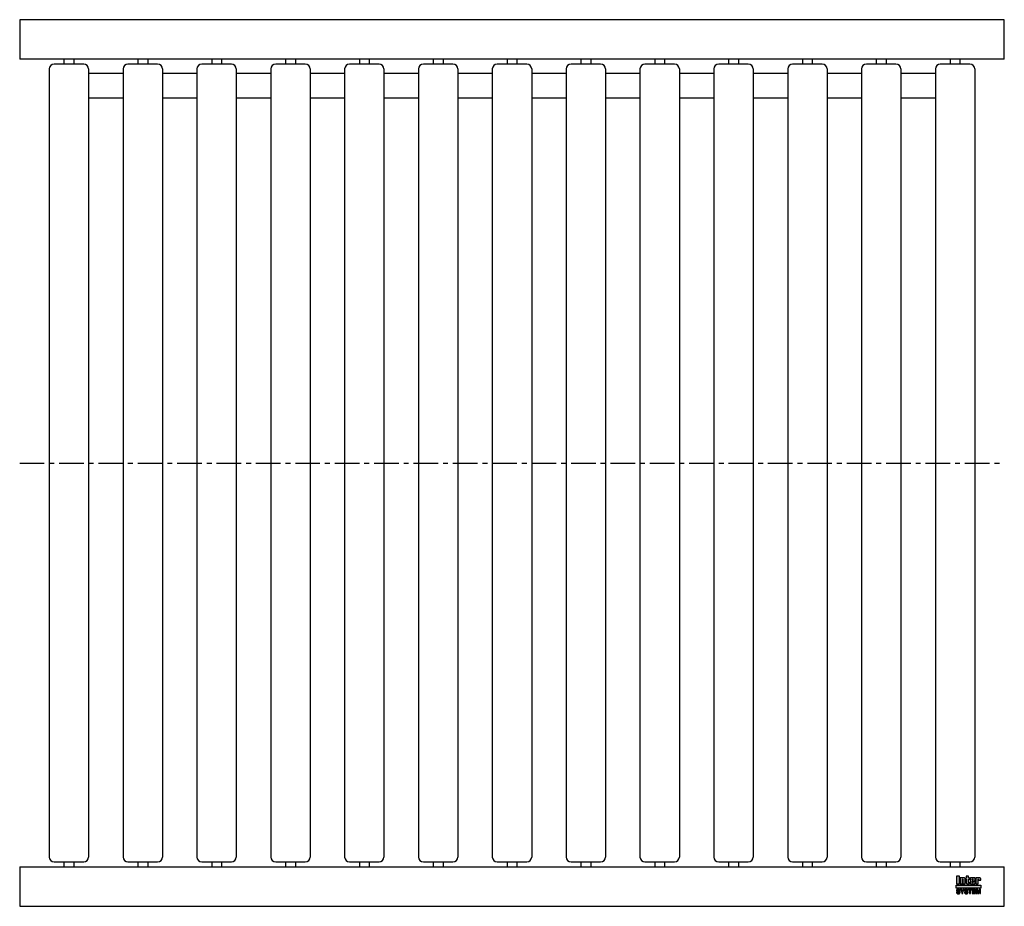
# Model space of a CAD drawing. Header units: millimetres. Extents: x 0 to 1000, y -450 to 450.
import ezdxf

# ---------------------------------------------------------------- set-up
doc = ezdxf.new("R2010")
doc.units = ezdxf.units.MM
doc.header["$LTSCALE"] = 20
doc.linetypes.add('CENTER', pattern=[2, 1.25, -0.25, 0.25, -0.25])
doc.layers.get('0').update_dxf_attribs({"linetype": 'CONTINUOUS', "lineweight": 50})
for name, color, linetype, lineweight in [('Centre Lines', 4, 'CENTER', 25), ('Frame', 1, 'CONTINUOUS', 25), ('Midi', 70, 'CONTINUOUS', 25), ('Rollers', 7, 'CONTINUOUS', 25)]:
    doc.layers.add(name, color=color, linetype=linetype, lineweight=lineweight)

# ---------------------------------------------------------------- blocks, each defined once
blk = doc.blocks.new('A$C6A8E2C3E')
at = {"layer": 'Rollers'}
for p, q in [((35, 405), (5, 405)), ((15, 410), (15, 405)), ((25, 410), (25, 405)), ((0, 400), (0, -400)), ((40, 400), (40, -400)), ((5, -405), (35, -405)), ((15, -405), (15, -410)), ((25, -405), (25, -410))]:
    blk.add_line(p, q, dxfattribs=at)
for centre, start, end in [((5, 400), 90, 180), ((35, 400), 0, 90), ((5, -400), 180, 270), ((35, -400), 270, 0)]:
    blk.add_arc(centre, 5, start, end, dxfattribs=at)

msp = doc.modelspace()

# ---------------------------------------------------------------- hatches: boundary and pattern name
at = {"layer": 'Frame'}
h = msp.add_hatch(color=254, dxfattribs=at)
h.paths.add_polyline_path([(973.3, -422.7), (973.3, -422.6), (973.4, -422.6), (973.4, -422.5), (973.4, -422.5), (973.5, -422.5), (973.6, -422.5), (973.7, -422.5), (973.7, -422.5), (973.8, -422.5), (973.8, -422.6), (973.9, -422.6), (973.9, -422.7), (973.9, -422.8), (973.9, -422.9), (973.9, -423.5), (976.1, -423.5), (976.1, -422.8), (976.1, -422.6), (976.1, -422.4), (976.1, -422.2), (976, -422), (975.9, -421.9), (975.9, -421.7), (975.8, -421.6), (975.7, -421.5), (975.6, -421.4), (975.5, -421.3), (975.4, -421.2), (975.2, -421.1), (975.1, -421.1), (974.9, -421), (974.7, -421), (974.6, -421), (974.5, -421), (974.4, -421), (974.3, -421), (974.2, -421), (974.1, -421.1), (974, -421.1), (973.9, -421.1), (973.9, -421.1), (973.8, -421.1), (973.7, -421.2), (973.6, -421.2), (973.5, -421.2), (973.5, -421.3), (973.4, -421.3), (973.3, -421.4), (973.2, -421.4), (973.2, -421), (971, -421), (971, -427.3), (973.3, -427.3), (973.3, -422.9), (973.3, -422.8)])
h.paths.add_polyline_path([(970.4, -422.5), (970.4, -422.3), (970.4, -422.1), (970.4, -421.9), (970.4, -421.8), (970.3, -421.7), (970.3, -421.5), (970.2, -421.4), (970.1, -421.3), (970, -421.3), (969.9, -421.2), (969.8, -421.1), (969.6, -421.1), (969.5, -421.1), (969.3, -421), (969.1, -421), (968.9, -421), (966.7, -421), (966.5, -421), (966.3, -421), (966.1, -421.1), (965.9, -421.1), (965.8, -421.1), (965.7, -421.2), (965.6, -421.3), (965.5, -421.3), (965.4, -421.4), (965.3, -421.5), (965.3, -421.7), (965.2, -421.8), (965.2, -421.9), (965.2, -422.1), (965.2, -422.3), (965.2, -422.5), (965.2, -425.9), (965.2, -426.1), (965.2, -426.3), (965.2, -426.4), (965.2, -426.6), (965.3, -426.7), (965.3, -426.8), (965.4, -426.9), (965.5, -427), (965.6, -427.1), (965.7, -427.1), (965.8, -427.2), (965.9, -427.2), (966.1, -427.3), (966.3, -427.3), (966.5, -427.3), (966.7, -427.3), (968.9, -427.3), (969.1, -427.3), (969.3, -427.3), (969.5, -427.3), (969.6, -427.2), (969.8, -427.2), (969.9, -427.1), (970, -427.1), (970.1, -427), (970.2, -426.9), (970.3, -426.8), (970.3, -426.7), (970.4, -426.6), (970.4, -426.4), (970.4, -426.3), (970.4, -426.1), (970.4, -425.9), (970.4, -424.8), (968.1, -424.8), (968.1, -425.6), (968.1, -425.8), (968.1, -425.8), (968.1, -425.9), (968, -426), (968, -426), (967.9, -426.1), (967.9, -426.1), (967.8, -426.1), (967.7, -426.1), (967.7, -426.1), (967.6, -426), (967.6, -426), (967.5, -425.9), (967.5, -425.8), (967.5, -425.8), (967.5, -425.6), (967.5, -424.3), (970.4, -424.3)])
h.paths.add_polyline_path([(968.1, -423.2), (967.5, -423.2), (967.5, -422.7), (967.5, -422.6), (967.5, -422.5), (967.5, -422.4), (967.5, -422.3), (967.6, -422.3), (967.6, -422.2), (967.7, -422.2), (967.8, -422.2), (967.9, -422.2), (968, -422.2), (968, -422.3), (968.1, -422.3), (968.1, -422.4), (968.1, -422.5), (968.1, -422.6), (968.1, -422.7)], flags=16)
h.paths.add_polyline_path([(963.7, -422.3), (964.6, -422.3), (964.6, -421), (963.7, -421), (963.7, -419.3), (961.4, -419.3), (961.4, -421), (960.8, -421), (960.8, -422.3), (961.4, -422.3), (961.4, -425.9), (961.4, -426.1), (961.4, -426.2), (961.4, -426.4), (961.5, -426.5), (961.5, -426.7), (961.6, -426.8), (961.6, -426.9), (961.7, -427), (961.8, -427), (961.9, -427.1), (962, -427.2), (962.2, -427.2), (962.3, -427.2), (962.5, -427.3), (962.7, -427.3), (962.9, -427.3), (964.6, -427.3), (964.6, -426.1), (964.2, -426.1), (964.1, -426.1), (964, -426.1), (963.9, -426.1), (963.8, -426), (963.8, -426), (963.7, -425.9), (963.7, -425.9), (963.7, -425.8)])
h.paths.add_polyline_path([(960.3, -422.8), (960.3, -422.6), (960.3, -422.4), (960.3, -422.2), (960.2, -422), (960.2, -421.9), (960.1, -421.7), (960, -421.6), (959.9, -421.5), (959.8, -421.4), (959.7, -421.3), (959.5, -421.2), (959.4, -421.1), (959.3, -421.1), (959.1, -421), (958.9, -421), (958.7, -421), (958.6, -421), (958.5, -421), (958.4, -421), (958.3, -421), (958.3, -421.1), (958.2, -421.1), (958.1, -421.1), (958, -421.1), (957.9, -421.1), (957.8, -421.2), (957.7, -421.2), (957.6, -421.2), (957.6, -421.3), (957.5, -421.3), (957.4, -421.4), (957.3, -421.4), (957.3, -421), (955.1, -421), (955.1, -427.3), (957.4, -427.3), (957.4, -422.9), (957.4, -422.8), (957.4, -422.7), (957.4, -422.6), (957.5, -422.6), (957.5, -422.5), (957.5, -422.5), (957.6, -422.5), (957.7, -422.5), (957.8, -422.5), (957.8, -422.5), (957.9, -422.5), (958, -422.6), (958, -422.6), (958, -422.7), (958, -422.8), (958, -422.9), (958, -427.3), (960.3, -427.3)])
h.paths.add_polyline_path([(954.4, -419.3), (951.3, -419.3), (951.3, -427.3), (954.4, -427.3)])
msp.add_hatch(color=1, dxfattribs=at).paths.add_polyline_path([(976.2, -431.6), (976.2, -428.4), (951.2, -428.4), (951.2, -431.6)])
h = msp.add_hatch(color=7, dxfattribs=at)
h.paths.add_polyline_path([(972.8, -432.7), (971.5, -432.7), (971.5, -437.1), (972.3, -437.1), (972.3, -433.4), (972.4, -433.4), (973.2, -437.1), (974.1, -437.1), (974.9, -433.4), (975, -433.4), (975, -437.1), (975.8, -437.1), (975.8, -432.7), (974.5, -432.7), (973.7, -436.2)])
h.paths.add_polyline_path([(970.8, -432.7), (967.5, -432.7), (967.5, -437.1), (970.9, -437.1), (970.9, -436.4), (968.4, -436.4), (968.4, -435.2), (970.6, -435.2), (970.6, -434.4), (968.4, -434.4), (968.4, -433.4), (970.8, -433.4)])
h.paths.add_polyline_path([(967.1, -432.7), (963.4, -432.7), (963.4, -433.4), (964.7, -433.4), (964.7, -437.1), (965.7, -437.1), (965.7, -433.4), (967.1, -433.4)])
h.paths.add_polyline_path([(962.5, -432.9), (962.3, -432.8), (962.2, -432.7), (962, -432.6), (961.8, -432.6), (961.5, -432.6), (961.3, -432.6), (961.1, -432.6), (960.9, -432.6), (960.7, -432.6), (960.6, -432.7), (960.4, -432.7), (960.3, -432.8), (960.2, -432.8), (960, -432.9), (959.9, -433), (959.9, -433.1), (959.8, -433.2), (959.7, -433.3), (959.7, -433.5), (959.6, -433.6), (959.6, -433.8), (959.6, -433.9), (959.6, -434.1), (959.6, -434.2), (959.6, -434.4), (959.7, -434.5), (959.8, -434.6), (959.8, -434.7), (959.9, -434.8), (960, -434.9), (960.1, -435), (960.2, -435), (960.3, -435.1), (960.5, -435.1), (960.6, -435.2), (960.8, -435.2), (960.9, -435.2), (961, -435.3), (961.1, -435.3), (961.2, -435.3), (961.2, -435.3), (961.3, -435.3), (961.3, -435.3), (961.4, -435.3), (961.4, -435.3), (961.5, -435.4), (961.7, -435.4), (961.8, -435.4), (962, -435.5), (962.1, -435.5), (962.2, -435.6), (962.3, -435.7), (962.3, -435.8), (962.3, -435.9), (962.3, -436.1), (962.2, -436.2), (962.1, -436.3), (962, -436.4), (961.8, -436.4), (961.7, -436.5), (961.5, -436.5), (961.3, -436.5), (961.2, -436.5), (961, -436.5), (960.8, -436.4), (960.7, -436.3), (960.6, -436.2), (960.5, -436.1), (960.4, -436), (960.4, -435.8), (959.5, -435.8), (959.5, -436), (959.6, -436.2), (959.6, -436.3), (959.7, -436.5), (959.8, -436.6), (959.9, -436.7), (960, -436.8), (960.1, -436.9), (960.2, -437), (960.4, -437.1), (960.5, -437.1), (960.7, -437.2), (960.9, -437.2), (961.1, -437.3), (961.3, -437.3), (961.5, -437.3), (961.6, -437.3), (961.6, -437.3), (961.8, -437.3), (961.9, -437.2), (962, -437.2), (962.2, -437.2), (962.3, -437.1), (962.5, -437), (962.6, -437), (962.7, -436.9), (962.9, -436.7), (963, -436.6), (963.1, -436.4), (963.1, -436.3), (963.2, -436.1), (963.2, -435.8), (963.2, -435.7), (963.2, -435.5), (963.2, -435.4), (963.1, -435.3), (963.1, -435.2), (963, -435.1), (963, -435.1), (962.9, -435), (962.8, -434.9), (962.7, -434.8), (962.6, -434.8), (962.5, -434.7), (962.4, -434.7), (962.2, -434.7), (962.1, -434.6), (961.9, -434.6), (961.8, -434.6), (961.8, -434.5), (961.7, -434.5), (961.6, -434.5), (961.6, -434.5), (961.5, -434.5), (961.4, -434.4), (961.3, -434.4), (961.3, -434.4), (961.2, -434.4), (961.1, -434.4), (961.1, -434.4), (961, -434.4), (960.9, -434.3), (960.9, -434.3), (960.8, -434.3), (960.7, -434.3), (960.6, -434.2), (960.6, -434.2), (960.5, -434.1), (960.5, -434), (960.5, -434), (960.5, -433.9), (960.4, -433.8), (960.5, -433.7), (960.5, -433.6), (960.6, -433.5), (960.7, -433.4), (960.8, -433.4), (961, -433.4), (961.1, -433.3), (961.2, -433.3), (961.4, -433.3), (961.6, -433.4), (961.7, -433.4), (961.9, -433.5), (962, -433.5), (962.1, -433.7), (962.1, -433.8), (962.2, -434), (963.1, -434), (963.1, -433.9), (963, -433.7), (963, -433.6), (963, -433.5), (962.9, -433.4), (962.9, -433.3), (962.8, -433.2), (962.7, -433), (962.6, -432.9)])
h.paths.add_polyline_path([(959.3, -432.7), (958.3, -432.7), (957.4, -434.6), (956.4, -432.7), (955.3, -432.7), (956.9, -435.5), (956.9, -437.1), (957.8, -437.1), (957.8, -435.5)])
h.paths.add_polyline_path([(954.4, -432.9), (954.2, -432.8), (954.1, -432.7), (953.9, -432.6), (953.7, -432.6), (953.5, -432.6), (953.2, -432.6), (953, -432.6), (952.8, -432.6), (952.7, -432.6), (952.5, -432.7), (952.4, -432.7), (952.2, -432.8), (952.1, -432.8), (952, -432.9), (951.9, -433), (951.8, -433.1), (951.7, -433.2), (951.6, -433.3), (951.6, -433.5), (951.6, -433.6), (951.5, -433.8), (951.5, -433.9), (951.5, -434.1), (951.5, -434.2), (951.6, -434.4), (951.6, -434.5), (951.7, -434.6), (951.7, -434.7), (951.8, -434.8), (951.9, -434.9), (952, -435), (952.2, -435), (952.3, -435.1), (952.4, -435.1), (952.5, -435.2), (952.7, -435.2), (952.8, -435.2), (953, -435.3), (953, -435.3), (953.1, -435.3), (953.1, -435.3), (953.2, -435.3), (953.3, -435.3), (953.3, -435.3), (953.4, -435.3), (953.4, -435.4), (953.6, -435.4), (953.7, -435.4), (953.9, -435.5), (954, -435.5), (954.1, -435.6), (954.2, -435.7), (954.2, -435.8), (954.2, -435.9), (954.2, -436.1), (954.1, -436.2), (954, -436.3), (953.9, -436.4), (953.8, -436.4), (953.6, -436.5), (953.4, -436.5), (953.2, -436.5), (953.1, -436.5), (952.9, -436.5), (952.8, -436.4), (952.6, -436.3), (952.5, -436.2), (952.4, -436.1), (952.4, -436), (952.4, -435.8), (951.5, -435.8), (951.5, -436), (951.5, -436.2), (951.5, -436.3), (951.6, -436.5), (951.7, -436.6), (951.8, -436.7), (951.9, -436.8), (952, -436.9), (952.1, -437), (952.3, -437.1), (952.5, -437.1), (952.6, -437.2), (952.8, -437.2), (953, -437.3), (953.2, -437.3), (953.4, -437.3), (953.5, -437.3), (953.6, -437.3), (953.7, -437.3), (953.8, -437.2), (954, -437.2), (954.1, -437.2), (954.3, -437.1), (954.4, -437), (954.5, -437), (954.7, -436.9), (954.8, -436.7), (954.9, -436.6), (955, -436.4), (955.1, -436.3), (955.1, -436.1), (955.1, -435.8), (955.1, -435.7), (955.1, -435.5), (955.1, -435.4), (955.1, -435.3), (955, -435.2), (955, -435.1), (954.9, -435.1), (954.8, -435), (954.7, -434.9), (954.6, -434.8), (954.5, -434.8), (954.4, -434.7), (954.3, -434.7), (954.1, -434.7), (954, -434.6), (953.8, -434.6), (953.8, -434.6), (953.7, -434.5), (953.6, -434.5), (953.6, -434.5), (953.5, -434.5), (953.4, -434.5), (953.3, -434.4), (953.3, -434.4), (953.2, -434.4), (953.1, -434.4), (953.1, -434.4), (953, -434.4), (952.9, -434.4), (952.9, -434.3), (952.8, -434.3), (952.7, -434.3), (952.6, -434.3), (952.6, -434.2), (952.5, -434.2), (952.5, -434.1), (952.4, -434), (952.4, -434), (952.4, -433.9), (952.4, -433.8), (952.4, -433.7), (952.5, -433.6), (952.6, -433.5), (952.7, -433.4), (952.8, -433.4), (952.9, -433.4), (953, -433.3), (953.2, -433.3), (953.3, -433.3), (953.5, -433.4), (953.7, -433.4), (953.8, -433.5), (953.9, -433.5), (954, -433.7), (954.1, -433.8), (954.1, -434), (955, -434), (955, -433.9), (955, -433.7), (955, -433.6), (954.9, -433.5), (954.9, -433.4), (954.8, -433.3), (954.7, -433.2), (954.6, -433), (954.5, -432.9)])

# ---------------------------------------------------------------- linework, layer by layer
at = {"layer": 'Centre Lines'}
msp.add_line((0, 0), (1000, 0), dxfattribs=at)
at = {"layer": 'Frame', "color": 7, "linetype": 'Continuous'}
for p, q in [((951.3, -419.3), (951.3, -427.3)), ((954.4, -419.3), (951.3, -419.3)), ((954.4, -427.3), (954.4, -419.3)), ((963.7, -419.3), (961.4, -419.3)), ((961.4, -419.3), (961.4, -421)), ((963.7, -421), (963.7, -419.3)), ((951.3, -427.3), (954.4, -427.3)), ((955.1, -421), (955.1, -427.3)), ((957.3, -421), (955.1, -421)), ((955.1, -427.3), (957.4, -427.3)), ((957.3, -421.4), (957.3, -421)), ((957.4, -421.4), (957.3, -421.4)), ((957.5, -421.3), (957.4, -421.4)), ((957.4, -422.7), (957.4, -422.6)), ((957.4, -422.6), (957.5, -422.6)), ((957.4, -422.8), (957.4, -422.7)), ((957.4, -422.9), (957.4, -422.8)), ((957.4, -427.3), (957.4, -422.9)), ((957.6, -421.3), (957.5, -421.3)), ((957.5, -422.6), (957.5, -422.5)), ((957.5, -422.5), (957.5, -422.5)), ((957.5, -422.5), (957.6, -422.5)), ((957.7, -421.2), (957.6, -421.2)), ((957.6, -421.2), (957.6, -421.3)), ((957.6, -422.5), (957.7, -422.5)), ((957.8, -421.2), (957.7, -421.2)), ((957.7, -422.5), (957.8, -422.5)), ((957.9, -421.1), (957.8, -421.2)), ((957.8, -422.5), (957.8, -422.5)), ((957.8, -422.5), (957.9, -422.5)), ((958, -421.1), (957.9, -421.1)), ((957.9, -422.5), (958, -422.6)), ((958.1, -421.1), (958, -421.1)), ((958, -422.6), (958, -422.7)), ((958, -422.6), (958, -422.6)), ((958, -422.7), (958, -422.8)), ((958, -422.8), (958, -422.9)), ((958, -422.9), (958, -427.3)), ((958, -427.3), (960.3, -427.3)), ((958.2, -421.1), (958.1, -421.1)), ((958.3, -421.1), (958.2, -421.1)), ((958.4, -421), (958.3, -421)), ((958.3, -421), (958.3, -421.1)), ((958.5, -421), (958.4, -421)), ((958.6, -421), (958.5, -421)), ((958.7, -421), (958.6, -421)), ((958.9, -421), (958.7, -421)), ((959.1, -421), (958.9, -421)), ((959.3, -421.1), (959.1, -421)), ((959.4, -421.1), (959.3, -421.1)), ((959.5, -421.2), (959.4, -421.1)), ((959.7, -421.3), (959.5, -421.2)), ((959.8, -421.4), (959.7, -421.3)), ((959.9, -421.5), (959.8, -421.4)), ((960, -421.6), (959.9, -421.5)), ((960.1, -421.7), (960, -421.6)), ((960.2, -421.9), (960.1, -421.7)), ((960.2, -422), (960.2, -421.9)), ((960.3, -422.2), (960.2, -422)), ((960.3, -422.4), (960.3, -422.2)), ((960.3, -422.6), (960.3, -422.4)), ((960.3, -422.8), (960.3, -422.6)), ((960.3, -427.3), (960.3, -422.8)), ((961.4, -421), (960.8, -421)), ((960.8, -421), (960.8, -422.3)), ((960.8, -422.3), (961.4, -422.3)), ((961.4, -422.3), (961.4, -425.9)), ((961.4, -425.9), (961.4, -426.1)), ((961.4, -426.1), (961.4, -426.2)), ((961.4, -426.2), (961.4, -426.4)), ((961.4, -426.4), (961.5, -426.5)), ((961.5, -426.5), (961.5, -426.7)), ((961.5, -426.7), (961.6, -426.8)), ((961.6, -426.8), (961.6, -426.9)), ((961.6, -426.9), (961.7, -427)), ((961.7, -427), (961.8, -427)), ((961.8, -427), (961.9, -427.1)), ((961.9, -427.1), (962, -427.2)), ((962, -427.2), (962.2, -427.2)), ((962.2, -427.2), (962.3, -427.2)), ((962.3, -427.2), (962.5, -427.3)), ((962.5, -427.3), (962.7, -427.3)), ((962.7, -427.3), (962.9, -427.3)), ((962.9, -427.3), (964.6, -427.3)), ((964.6, -421), (963.7, -421)), ((963.7, -425.8), (963.7, -422.3)), ((963.7, -422.3), (964.6, -422.3)), ((963.7, -425.9), (963.7, -425.8)), ((963.8, -426), (963.7, -425.9)), ((963.7, -425.9), (963.7, -425.9)), ((963.9, -426.1), (963.8, -426)), ((963.8, -426), (963.8, -426)), ((964, -426.1), (963.9, -426.1)), ((964.1, -426.1), (964, -426.1)), ((964.2, -426.1), (964.1, -426.1)), ((964.6, -426.1), (964.2, -426.1)), ((964.6, -422.3), (964.6, -421)), ((964.6, -427.3), (964.6, -426.1)), ((965.3, -421.7), (965.2, -421.8)), ((965.2, -421.8), (965.2, -421.9)), ((965.2, -421.9), (965.2, -422.1)), ((965.2, -422.1), (965.2, -422.3)), ((965.2, -422.3), (965.2, -422.5)), ((965.2, -422.5), (965.2, -425.9)), ((965.2, -425.9), (965.2, -426.1)), ((965.2, -426.1), (965.2, -426.3)), ((965.2, -426.3), (965.2, -426.4)), ((965.2, -426.4), (965.2, -426.6)), ((965.2, -426.6), (965.3, -426.7)), ((965.4, -421.4), (965.3, -421.5)), ((965.3, -421.5), (965.3, -421.7)), ((965.3, -426.7), (965.3, -426.8)), ((965.3, -426.8), (965.4, -426.9)), ((965.5, -421.3), (965.4, -421.4)), ((965.4, -426.9), (965.5, -427)), ((965.6, -421.3), (965.5, -421.3)), ((965.5, -427), (965.6, -427.1)), ((965.7, -421.2), (965.6, -421.3)), ((965.6, -427.1), (965.7, -427.1)), ((965.8, -421.1), (965.7, -421.2)), ((965.7, -427.1), (965.8, -427.2)), ((965.9, -421.1), (965.8, -421.1)), ((965.8, -427.2), (965.9, -427.2)), ((966.1, -421.1), (965.9, -421.1)), ((965.9, -427.2), (966.1, -427.3)), ((966.3, -421), (966.1, -421.1)), ((966.1, -427.3), (966.3, -427.3)), ((966.5, -421), (966.3, -421)), ((966.3, -427.3), (966.5, -427.3)), ((966.7, -421), (966.5, -421)), ((966.5, -427.3), (966.7, -427.3)), ((968.9, -421), (966.7, -421)), ((966.7, -427.3), (968.9, -427.3)), ((967.5, -422.4), (967.5, -422.3)), ((967.5, -422.3), (967.6, -422.3)), ((967.5, -422.5), (967.5, -422.4)), ((967.5, -422.6), (967.5, -422.5)), ((967.5, -422.7), (967.5, -422.6)), ((967.5, -423.2), (967.5, -422.7)), ((968.1, -423.2), (967.5, -423.2)), ((967.5, -425.6), (967.5, -424.3)), ((967.5, -424.3), (970.4, -424.3)), ((967.5, -425.8), (967.5, -425.6)), ((967.5, -425.9), (967.5, -425.8)), ((967.5, -425.8), (967.5, -425.8)), ((967.6, -426), (967.5, -425.9)), ((967.6, -422.3), (967.6, -422.2)), ((967.6, -422.2), (967.7, -422.2)), ((967.7, -426.1), (967.6, -426)), ((967.6, -426), (967.6, -426)), ((967.7, -422.2), (967.8, -422.2)), ((967.8, -426.1), (967.7, -426.1)), ((967.7, -426.1), (967.7, -426.1)), ((967.8, -422.2), (967.9, -422.2)), ((967.9, -426.1), (967.8, -426.1)), ((967.9, -422.2), (968, -422.2)), ((968, -426), (967.9, -426.1)), ((967.9, -426.1), (967.9, -426.1)), ((968, -422.2), (968, -422.3)), ((968, -422.3), (968.1, -422.3)), ((968.1, -425.9), (968, -426)), ((968, -426), (968, -426)), ((968.1, -422.3), (968.1, -422.4)), ((968.1, -422.4), (968.1, -422.5)), ((968.1, -422.5), (968.1, -422.6)), ((968.1, -422.6), (968.1, -422.7)), ((968.1, -422.7), (968.1, -423.2)), ((968.1, -424.8), (968.1, -425.6)), ((970.4, -424.8), (968.1, -424.8)), ((968.1, -425.6), (968.1, -425.8)), ((968.1, -425.8), (968.1, -425.8)), ((968.1, -425.8), (968.1, -425.9)), ((969.1, -421), (968.9, -421)), ((968.9, -427.3), (969.1, -427.3)), ((969.3, -421), (969.1, -421)), ((969.1, -427.3), (969.3, -427.3)), ((969.5, -421.1), (969.3, -421)), ((969.3, -427.3), (969.5, -427.3)), ((969.6, -421.1), (969.5, -421.1)), ((969.5, -427.3), (969.6, -427.2)), ((969.8, -421.1), (969.6, -421.1)), ((969.6, -427.2), (969.8, -427.2)), ((969.9, -421.2), (969.8, -421.1)), ((969.8, -427.2), (969.9, -427.1)), ((970, -421.3), (969.9, -421.2)), ((969.9, -427.1), (970, -427.1)), ((970.1, -421.3), (970, -421.3)), ((970, -427.1), (970.1, -427)), ((970.2, -421.4), (970.1, -421.3)), ((970.1, -427), (970.2, -426.9)), ((970.3, -421.5), (970.2, -421.4)), ((970.2, -426.9), (970.3, -426.8)), ((970.3, -421.7), (970.3, -421.5)), ((970.4, -421.8), (970.3, -421.7)), ((970.3, -426.7), (970.4, -426.6)), ((970.3, -426.8), (970.3, -426.7)), ((970.4, -421.9), (970.4, -421.8)), ((970.4, -422.1), (970.4, -421.9)), ((970.4, -422.3), (970.4, -422.1)), ((970.4, -422.5), (970.4, -422.3)), ((970.4, -424.3), (970.4, -422.5)), ((970.4, -425.9), (970.4, -424.8)), ((970.4, -426.1), (970.4, -425.9)), ((970.4, -426.3), (970.4, -426.1)), ((970.4, -426.4), (970.4, -426.3)), ((970.4, -426.6), (970.4, -426.4)), ((971, -421), (971, -427.3)), ((973.2, -421), (971, -421)), ((971, -427.3), (973.3, -427.3)), ((973.2, -421.4), (973.2, -421)), ((973.3, -421.4), (973.2, -421.4)), ((973.4, -421.3), (973.3, -421.4)), ((973.3, -422.7), (973.3, -422.6)), ((973.3, -422.6), (973.4, -422.6)), ((973.3, -422.8), (973.3, -422.7)), ((973.3, -422.9), (973.3, -422.8)), ((973.3, -427.3), (973.3, -422.9)), ((973.5, -421.3), (973.4, -421.3)), ((973.4, -422.6), (973.4, -422.5)), ((973.4, -422.5), (973.4, -422.5)), ((973.4, -422.5), (973.5, -422.5)), ((973.6, -421.2), (973.5, -421.2)), ((973.5, -421.2), (973.5, -421.3)), ((973.5, -422.5), (973.6, -422.5)), ((973.7, -421.2), (973.6, -421.2)), ((973.6, -422.5), (973.7, -422.5)), ((973.8, -421.1), (973.7, -421.2)), ((973.7, -422.5), (973.7, -422.5)), ((973.7, -422.5), (973.8, -422.5)), ((973.9, -421.1), (973.8, -421.1)), ((973.8, -422.5), (973.8, -422.6)), ((973.8, -422.6), (973.9, -422.6)), ((974, -421.1), (973.9, -421.1)), ((973.9, -421.1), (973.9, -421.1)), ((973.9, -422.6), (973.9, -422.7)), ((973.9, -422.7), (973.9, -422.8)), ((973.9, -422.8), (973.9, -422.9)), ((973.9, -422.9), (973.9, -423.5)), ((973.9, -423.5), (976.1, -423.5)), ((974.1, -421.1), (974, -421.1)), ((974.2, -421), (974.1, -421.1)), ((974.3, -421), (974.2, -421)), ((974.4, -421), (974.3, -421)), ((974.5, -421), (974.4, -421)), ((974.6, -421), (974.5, -421)), ((974.7, -421), (974.6, -421)), ((974.9, -421), (974.7, -421)), ((975.1, -421.1), (974.9, -421)), ((975.2, -421.1), (975.1, -421.1)), ((975.4, -421.2), (975.2, -421.1)), ((975.5, -421.3), (975.4, -421.2)), ((975.6, -421.4), (975.5, -421.3)), ((975.7, -421.5), (975.6, -421.4)), ((975.8, -421.6), (975.7, -421.5)), ((975.9, -421.7), (975.8, -421.6)), ((975.9, -421.9), (975.9, -421.7)), ((976, -422), (975.9, -421.9)), ((976.1, -422.2), (976, -422)), ((976.1, -422.4), (976.1, -422.2)), ((976.1, -422.6), (976.1, -422.4)), ((976.1, -422.8), (976.1, -422.6)), ((976.1, -423.5), (976.1, -422.8)), ((951.6, -433.6), (951.5, -433.8)), ((951.5, -433.8), (951.5, -433.9)), ((951.5, -433.9), (951.5, -434.1)), ((951.5, -434.1), (951.5, -434.2)), ((951.5, -434.2), (951.6, -434.4)), ((951.5, -435.8), (951.5, -436)), ((952.4, -435.8), (951.5, -435.8)), ((951.5, -436), (951.5, -436.2)), ((951.5, -436.2), (951.5, -436.3)), ((951.5, -436.3), (951.6, -436.5)), ((951.7, -433.2), (951.6, -433.3)), ((951.6, -433.3), (951.6, -433.5)), ((951.6, -433.5), (951.6, -433.6)), ((951.6, -434.4), (951.6, -434.5)), ((951.6, -434.5), (951.7, -434.6)), ((951.6, -436.5), (951.7, -436.6)), ((951.8, -433.1), (951.7, -433.2)), ((951.7, -434.6), (951.7, -434.7)), ((951.7, -434.7), (951.8, -434.8)), ((951.7, -436.6), (951.8, -436.7)), ((951.9, -433), (951.8, -433.1)), ((951.8, -434.8), (951.9, -434.9)), ((951.8, -436.7), (951.9, -436.8)), ((952, -432.9), (951.9, -433)), ((951.9, -434.9), (952, -435)), ((951.9, -436.8), (952, -436.9)), ((952.1, -432.8), (952, -432.9)), ((952, -435), (952.2, -435)), ((952, -436.9), (952.1, -437)), ((952.2, -432.8), (952.1, -432.8)), ((952.1, -437), (952.3, -437.1)), ((952.4, -432.7), (952.2, -432.8)), ((952.2, -435), (952.3, -435.1)), ((952.3, -435.1), (952.4, -435.1)), ((952.3, -437.1), (952.5, -437.1)), ((952.5, -432.7), (952.4, -432.7)), ((952.4, -433.7), (952.5, -433.6)), ((952.4, -433.8), (952.4, -433.7)), ((952.4, -433.9), (952.4, -433.8)), ((952.4, -434), (952.4, -433.9)), ((952.5, -434.1), (952.4, -434)), ((952.4, -434), (952.4, -434)), ((952.4, -435.1), (952.5, -435.2)), ((952.4, -436), (952.4, -435.8)), ((952.4, -436.1), (952.4, -436)), ((952.5, -436.2), (952.4, -436.1)), ((952.7, -432.6), (952.5, -432.7)), ((952.5, -433.6), (952.6, -433.5)), ((952.5, -434.2), (952.5, -434.1)), ((952.6, -434.2), (952.5, -434.2)), ((952.5, -435.2), (952.7, -435.2)), ((952.6, -436.3), (952.5, -436.2)), ((952.5, -437.1), (952.6, -437.2)), ((952.6, -433.5), (952.7, -433.4)), ((952.6, -434.3), (952.6, -434.2)), ((952.7, -434.3), (952.6, -434.3)), ((952.8, -436.4), (952.6, -436.3)), ((952.6, -437.2), (952.8, -437.2)), ((952.8, -432.6), (952.7, -432.6)), ((952.7, -433.4), (952.8, -433.4)), ((952.8, -434.3), (952.7, -434.3)), ((952.7, -435.2), (952.8, -435.2)), ((953, -432.6), (952.8, -432.6)), ((952.8, -433.4), (952.9, -433.4)), ((952.9, -434.3), (952.8, -434.3)), ((952.8, -435.2), (953, -435.3)), ((952.9, -436.5), (952.8, -436.4)), ((952.8, -437.2), (953, -437.3)), ((952.9, -433.4), (953, -433.3)), ((952.9, -434.4), (952.9, -434.3)), ((953, -434.4), (952.9, -434.4)), ((953.1, -436.5), (952.9, -436.5)), ((953.2, -432.6), (953, -432.6)), ((953, -433.3), (953.2, -433.3)), ((953.1, -434.4), (953, -434.4)), ((953, -435.3), (953, -435.3)), ((953, -435.3), (953.1, -435.3)), ((953, -437.3), (953.2, -437.3)), ((953.2, -434.4), (953.1, -434.4)), ((953.1, -434.4), (953.1, -434.4)), ((953.1, -435.3), (953.1, -435.3)), ((953.1, -435.3), (953.2, -435.3)), ((953.2, -436.5), (953.1, -436.5)), ((953.5, -432.6), (953.2, -432.6)), ((953.2, -433.3), (953.3, -433.3)), ((953.3, -434.4), (953.2, -434.4)), ((953.2, -435.3), (953.3, -435.3)), ((953.4, -436.5), (953.2, -436.5)), ((953.2, -437.3), (953.4, -437.3)), ((953.3, -433.3), (953.5, -433.4)), ((953.4, -434.5), (953.3, -434.4)), ((953.3, -434.4), (953.3, -434.4)), ((953.3, -435.3), (953.3, -435.3)), ((953.3, -435.3), (953.4, -435.3)), ((953.5, -434.5), (953.4, -434.5)), ((953.4, -435.3), (953.4, -435.4)), ((953.4, -435.4), (953.6, -435.4)), ((953.6, -436.5), (953.4, -436.5)), ((953.4, -437.3), (953.5, -437.3)), ((953.7, -432.6), (953.5, -432.6)), ((953.5, -433.4), (953.7, -433.4)), ((953.6, -434.5), (953.5, -434.5)), ((953.5, -437.3), (953.6, -437.3)), ((953.7, -434.5), (953.6, -434.5)), ((953.6, -434.5), (953.6, -434.5)), ((953.6, -435.4), (953.7, -435.4)), ((953.8, -436.4), (953.6, -436.5)), ((953.6, -437.3), (953.7, -437.3)), ((953.9, -432.6), (953.7, -432.6)), ((953.7, -433.4), (953.8, -433.5)), ((953.8, -434.6), (953.7, -434.5)), ((953.7, -435.4), (953.9, -435.5)), ((953.7, -437.3), (953.8, -437.2)), ((953.8, -433.5), (953.9, -433.5)), ((954, -434.6), (953.8, -434.6)), ((953.8, -434.6), (953.8, -434.6)), ((953.9, -436.4), (953.8, -436.4)), ((953.8, -437.2), (954, -437.2)), ((954.1, -432.7), (953.9, -432.6)), ((953.9, -433.5), (954, -433.7)), ((953.9, -435.5), (954, -435.5)), ((954, -436.3), (953.9, -436.4)), ((954, -433.7), (954.1, -433.8)), ((954.1, -434.7), (954, -434.6)), ((954, -435.5), (954.1, -435.6)), ((954.1, -436.2), (954, -436.3)), ((954, -437.2), (954.1, -437.2)), ((954.2, -432.8), (954.1, -432.7)), ((954.1, -433.8), (954.1, -434)), ((954.1, -434), (955, -434)), ((954.3, -434.7), (954.1, -434.7)), ((954.1, -435.6), (954.2, -435.7)), ((954.2, -436.1), (954.1, -436.2)), ((954.1, -437.2), (954.3, -437.1)), ((954.4, -432.9), (954.2, -432.8)), ((954.2, -435.7), (954.2, -435.8)), ((954.2, -435.8), (954.2, -435.9)), ((954.2, -435.9), (954.2, -436.1)), ((954.4, -434.7), (954.3, -434.7)), ((954.3, -437.1), (954.4, -437)), ((954.5, -432.9), (954.4, -432.9)), ((954.5, -434.8), (954.4, -434.7)), ((954.4, -437), (954.5, -437)), ((954.6, -433), (954.5, -432.9)), ((954.6, -434.8), (954.5, -434.8)), ((954.5, -437), (954.7, -436.9)), ((954.7, -433.2), (954.6, -433)), ((954.7, -434.9), (954.6, -434.8)), ((954.8, -433.3), (954.7, -433.2)), ((954.8, -435), (954.7, -434.9)), ((954.7, -436.9), (954.8, -436.7)), ((954.9, -433.4), (954.8, -433.3)), ((954.9, -435.1), (954.8, -435)), ((954.8, -436.7), (954.9, -436.6)), ((954.9, -433.5), (954.9, -433.4)), ((955, -433.6), (954.9, -433.5)), ((955, -435.1), (954.9, -435.1)), ((954.9, -436.6), (955, -436.4)), ((955, -433.7), (955, -433.6)), ((955, -433.9), (955, -433.7)), ((955, -434), (955, -433.9)), ((955, -435.2), (955, -435.1)), ((955.1, -435.3), (955, -435.2)), ((955, -436.4), (955.1, -436.3)), ((955.1, -435.4), (955.1, -435.3)), ((955.1, -435.5), (955.1, -435.4)), ((955.1, -435.7), (955.1, -435.5)), ((955.1, -435.8), (955.1, -435.7)), ((955.1, -436.1), (955.1, -435.8)), ((955.1, -436.3), (955.1, -436.1)), ((955.3, -432.7), (956.9, -435.5)), ((956.4, -432.7), (955.3, -432.7)), ((957.4, -434.6), (956.4, -432.7)), ((956.9, -435.5), (956.9, -437.1)), ((956.9, -437.1), (957.8, -437.1)), ((958.3, -432.7), (957.4, -434.6)), ((957.8, -435.5), (959.3, -432.7)), ((957.8, -437.1), (957.8, -435.5)), ((959.3, -432.7), (958.3, -432.7)), ((959.5, -435.8), (959.5, -436)), ((960.4, -435.8), (959.5, -435.8)), ((959.5, -436), (959.6, -436.2)), ((959.7, -433.5), (959.6, -433.6)), ((959.6, -433.6), (959.6, -433.8)), ((959.6, -433.8), (959.6, -433.9)), ((959.6, -433.9), (959.6, -434.1)), ((959.6, -434.1), (959.6, -434.2)), ((959.6, -434.2), (959.6, -434.4)), ((959.6, -434.4), (959.7, -434.5)), ((959.6, -436.2), (959.6, -436.3)), ((959.6, -436.3), (959.7, -436.5)), ((959.8, -433.2), (959.7, -433.3)), ((959.7, -433.3), (959.7, -433.5)), ((959.7, -434.5), (959.8, -434.6)), ((959.7, -436.5), (959.8, -436.6)), ((959.9, -433.1), (959.8, -433.2)), ((959.8, -434.6), (959.8, -434.7)), ((959.8, -434.7), (959.9, -434.8)), ((959.8, -436.6), (959.9, -436.7)), ((960, -432.9), (959.9, -433)), ((959.9, -433), (959.9, -433.1)), ((959.9, -434.8), (960, -434.9)), ((959.9, -436.7), (960, -436.8)), ((960.2, -432.8), (960, -432.9)), ((960, -434.9), (960.1, -435)), ((960, -436.8), (960.1, -436.9)), ((960.1, -435), (960.2, -435)), ((960.1, -436.9), (960.2, -437)), ((960.3, -432.8), (960.2, -432.8)), ((960.2, -435), (960.3, -435.1)), ((960.2, -437), (960.4, -437.1)), ((960.4, -432.7), (960.3, -432.8)), ((960.3, -435.1), (960.5, -435.1)), ((960.6, -432.7), (960.4, -432.7)), ((960.4, -433.8), (960.5, -433.7)), ((960.5, -433.9), (960.4, -433.8)), ((960.4, -436), (960.4, -435.8)), ((960.5, -436.1), (960.4, -436)), ((960.4, -437.1), (960.5, -437.1)), ((960.5, -433.6), (960.6, -433.5)), ((960.5, -433.7), (960.5, -433.6)), ((960.5, -434), (960.5, -433.9)), ((960.5, -434.1), (960.5, -434)), ((960.5, -434), (960.5, -434)), ((960.6, -434.2), (960.5, -434.1)), ((960.5, -435.1), (960.6, -435.2)), ((960.6, -436.2), (960.5, -436.1)), ((960.5, -437.1), (960.7, -437.2)), ((960.7, -432.6), (960.6, -432.7)), ((960.6, -433.5), (960.7, -433.4)), ((960.7, -434.3), (960.6, -434.2)), ((960.6, -434.2), (960.6, -434.2)), ((960.6, -435.2), (960.8, -435.2)), ((960.7, -436.3), (960.6, -436.2)), ((960.9, -432.6), (960.7, -432.6)), ((960.7, -433.4), (960.8, -433.4)), ((960.8, -434.3), (960.7, -434.3)), ((960.8, -436.4), (960.7, -436.3)), ((960.7, -437.2), (960.9, -437.2)), ((960.8, -433.4), (961, -433.4)), ((960.9, -434.3), (960.8, -434.3)), ((960.8, -435.2), (960.9, -435.2)), ((961, -436.5), (960.8, -436.4)), ((961.1, -432.6), (960.9, -432.6)), ((961, -434.4), (960.9, -434.3)), ((960.9, -434.3), (960.9, -434.3)), ((960.9, -435.2), (961, -435.3)), ((960.9, -437.2), (961.1, -437.3)), ((961, -433.4), (961.1, -433.3)), ((961.1, -434.4), (961, -434.4)), ((961, -435.3), (961.1, -435.3)), ((961.2, -436.5), (961, -436.5)), ((961.3, -432.6), (961.1, -432.6)), ((961.1, -433.3), (961.2, -433.3)), ((961.2, -434.4), (961.1, -434.4)), ((961.1, -434.4), (961.1, -434.4)), ((961.1, -435.3), (961.2, -435.3)), ((961.1, -437.3), (961.3, -437.3)), ((961.2, -433.3), (961.4, -433.3)), ((961.3, -434.4), (961.2, -434.4)), ((961.2, -435.3), (961.2, -435.3)), ((961.2, -435.3), (961.3, -435.3)), ((961.3, -436.5), (961.2, -436.5)), ((961.5, -432.6), (961.3, -432.6)), ((961.3, -434.4), (961.3, -434.4)), ((961.4, -434.4), (961.3, -434.4)), ((961.3, -435.3), (961.3, -435.3)), ((961.3, -435.3), (961.4, -435.3)), ((961.5, -436.5), (961.3, -436.5)), ((961.3, -437.3), (961.5, -437.3)), ((961.4, -433.3), (961.6, -433.4)), ((961.5, -434.5), (961.4, -434.4)), ((961.4, -435.3), (961.4, -435.3)), ((961.4, -435.3), (961.5, -435.4)), ((961.8, -432.6), (961.5, -432.6)), ((961.6, -434.5), (961.5, -434.5)), ((961.5, -435.4), (961.7, -435.4)), ((961.7, -436.5), (961.5, -436.5)), ((961.5, -437.3), (961.6, -437.3)), ((961.6, -433.4), (961.7, -433.4)), ((961.7, -434.5), (961.6, -434.5)), ((961.6, -434.5), (961.6, -434.5)), ((961.6, -437.3), (961.8, -437.3)), ((961.6, -437.3), (961.6, -437.3)), ((961.7, -433.4), (961.9, -433.5)), ((961.8, -434.5), (961.7, -434.5)), ((961.7, -435.4), (961.8, -435.4)), ((961.8, -436.4), (961.7, -436.5)), ((962, -432.6), (961.8, -432.6)), ((961.8, -434.6), (961.8, -434.5)), ((961.9, -434.6), (961.8, -434.6)), ((961.8, -435.4), (962, -435.5)), ((962, -436.4), (961.8, -436.4)), ((961.8, -437.3), (961.9, -437.2)), ((961.9, -433.5), (962, -433.5)), ((962.1, -434.6), (961.9, -434.6)), ((961.9, -437.2), (962, -437.2)), ((962.2, -432.7), (962, -432.6)), ((962, -433.5), (962.1, -433.7)), ((962, -435.5), (962.1, -435.5)), ((962.1, -436.3), (962, -436.4)), ((962, -437.2), (962.2, -437.2)), ((962.1, -433.7), (962.1, -433.8)), ((962.1, -433.8), (962.2, -434)), ((962.2, -434.7), (962.1, -434.6)), ((962.1, -435.5), (962.2, -435.6)), ((962.2, -436.2), (962.1, -436.3)), ((962.3, -432.8), (962.2, -432.7)), ((962.2, -434), (963.1, -434)), ((962.4, -434.7), (962.2, -434.7)), ((962.2, -435.6), (962.3, -435.7)), ((962.3, -436.1), (962.2, -436.2)), ((962.2, -437.2), (962.3, -437.1)), ((962.5, -432.9), (962.3, -432.8)), ((962.3, -435.7), (962.3, -435.8)), ((962.3, -435.8), (962.3, -435.9)), ((962.3, -435.9), (962.3, -436.1)), ((962.3, -437.1), (962.5, -437)), ((962.5, -434.7), (962.4, -434.7)), ((962.6, -432.9), (962.5, -432.9)), ((962.6, -434.8), (962.5, -434.7)), ((962.5, -437), (962.6, -437)), ((962.7, -433), (962.6, -432.9)), ((962.7, -434.8), (962.6, -434.8)), ((962.6, -437), (962.7, -436.9)), ((962.8, -433.2), (962.7, -433)), ((962.8, -434.9), (962.7, -434.8)), ((962.7, -436.9), (962.9, -436.7)), ((962.9, -433.3), (962.8, -433.2)), ((962.9, -435), (962.8, -434.9)), ((962.9, -433.4), (962.9, -433.3)), ((963, -433.5), (962.9, -433.4)), ((963, -435.1), (962.9, -435)), ((962.9, -436.7), (963, -436.6)), ((963, -433.6), (963, -433.5)), ((963, -433.7), (963, -433.6)), ((963.1, -433.9), (963, -433.7)), ((963.1, -435.2), (963, -435.1)), ((963, -435.1), (963, -435.1)), ((963, -436.6), (963.1, -436.4)), ((963.1, -434), (963.1, -433.9)), ((963.1, -435.3), (963.1, -435.2)), ((963.2, -435.4), (963.1, -435.3)), ((963.1, -436.3), (963.2, -436.1)), ((963.1, -436.4), (963.1, -436.3)), ((963.2, -435.5), (963.2, -435.4)), ((963.2, -435.7), (963.2, -435.5)), ((963.2, -435.8), (963.2, -435.7)), ((963.2, -436.1), (963.2, -435.8)), ((967.1, -432.7), (963.4, -432.7)), ((963.4, -432.7), (963.4, -433.4)), ((963.4, -433.4), (964.7, -433.4)), ((964.7, -433.4), (964.7, -437.1)), ((964.7, -437.1), (965.7, -437.1)), ((965.7, -433.4), (967.1, -433.4)), ((965.7, -437.1), (965.7, -433.4)), ((967.1, -433.4), (967.1, -432.7)), ((967.5, -432.7), (967.5, -437.1)), ((970.8, -432.7), (967.5, -432.7)), ((967.5, -437.1), (970.9, -437.1)), ((968.4, -434.4), (968.4, -433.4)), ((968.4, -433.4), (970.8, -433.4)), ((970.6, -434.4), (968.4, -434.4)), ((968.4, -436.4), (968.4, -435.2)), ((968.4, -435.2), (970.6, -435.2)), ((970.9, -436.4), (968.4, -436.4)), ((970.6, -435.2), (970.6, -434.4)), ((970.8, -433.4), (970.8, -432.7)), ((970.9, -437.1), (970.9, -436.4)), ((971.5, -432.7), (971.5, -437.1)), ((972.8, -432.7), (971.5, -432.7)), ((971.5, -437.1), (972.3, -437.1)), ((972.3, -437.1), (972.3, -433.4)), ((972.3, -433.4), (972.4, -433.4)), ((972.4, -433.4), (973.2, -437.1)), ((973.7, -436.2), (972.8, -432.7)), ((973.2, -437.1), (974.1, -437.1)), ((974.5, -432.7), (973.7, -436.2)), ((973.7, -436.2), (973.7, -436.2)), ((974.1, -437.1), (974.9, -433.4)), ((975.8, -432.7), (974.5, -432.7)), ((974.9, -433.4), (975, -433.4)), ((975, -433.4), (975, -437.1)), ((975, -437.1), (975.8, -437.1)), ((975.8, -437.1), (975.8, -432.7))]:
    msp.add_line(p, q, dxfattribs=at)
at = {"layer": 'Frame', "color": 1, "linetype": 'Continuous'}
for p, q in [((951.2, -431.6), (951.2, -428.4)), ((951.2, -428.4), (976.2, -428.4)), ((976.2, -428.4), (976.2, -431.6)), ((976.2, -431.6), (951.2, -431.6))]:
    msp.add_line(p, q, dxfattribs=at)
at = {"layer": 'Midi'}
for p, q in [((1000, 450), (0, 450)), ((0, 450), (0, 410)), ((1000, 410), (1000, 450)), ((1000, 410), (0, 410)), ((105, 395.5), (70, 395.5)), ((180, 395.5), (145, 395.5)), ((255, 395.5), (220, 395.5)), ((330, 395.5), (295, 395.5)), ((405, 395.5), (370, 395.5)), ((480, 395.5), (445, 395.5)), ((555, 395.5), (520, 395.5)), ((630, 395.5), (595, 395.5)), ((705, 395.5), (670, 395.5)), ((780, 395.5), (745, 395.5)), ((855, 395.5), (820, 395.5)), ((930, 395.5), (895, 395.5)), ((105, 370.5), (70, 370.5)), ((180, 370.5), (145, 370.5)), ((255, 370.5), (220, 370.5)), ((330, 370.5), (295, 370.5)), ((405, 370.5), (370, 370.5)), ((480, 370.5), (445, 370.5)), ((555, 370.5), (520, 370.5)), ((630, 370.5), (595, 370.5)), ((705, 370.5), (670, 370.5)), ((780, 370.5), (745, 370.5)), ((855, 370.5), (820, 370.5)), ((930, 370.5), (895, 370.5)), ((0, -410), (1000, -410)), ((0, -410), (0, -450)), ((1000, -450), (1000, -410)), ((0, -450), (1000, -450))]:
    msp.add_line(p, q, dxfattribs=at)

# ---------------------------------------------------------------- block references
for p in [(30, 0), (105, 0), (180, 0), (255, 0), (330, 0), (405, 0), (480, 0), (555, 0), (630, 0), (705, 0), (780, 0), (855, 0), (930, 0)]:
    msp.add_blockref('A$C6A8E2C3E', p)

doc.saveas('drawing.dxf')
